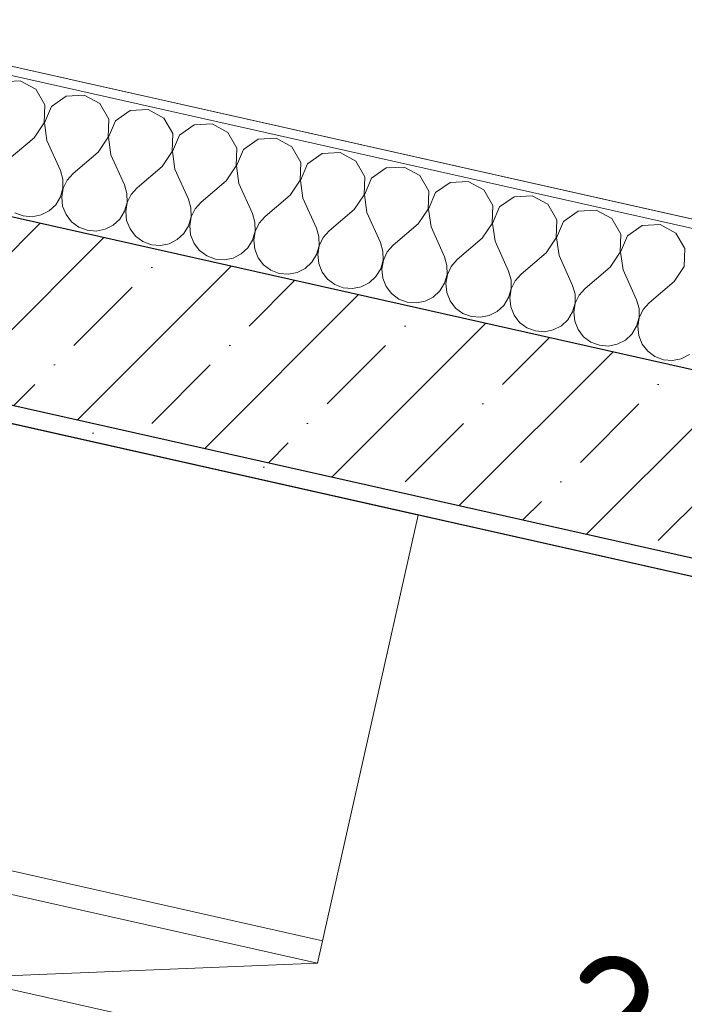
# Model space of a CAD drawing. Header units: millimetres. Extents: x -7218511 to -6645009, y 6003432 to 6221853.
# Tile 104 of 147: x -7167516 to -7166793, y 6142024 to 6143096. Entities that reach past the tile are written whole.
import ezdxf

# ---------------------------------------------------------------- set-up
doc = ezdxf.new("R2010")
doc.units = ezdxf.units.MM
doc.header["$MEASUREMENT"] = 0
for name, color, linetype in [('S - МОП.АР', 7, 'Continuous'), ('АР-Стены_внутренние_пилоны.АР', 7, 'Continuous'), ('АР-Стены_Перегородки_100_.АР', 7, 'Continuous'), ('АР-Чертеж-Размеры.АР', 7, 'Continuous')]:
    doc.layers.add(name, color=color, linetype=linetype)
for name, color, linetype, lineweight in [('АР-Мебель_Сантехника.АР_Ном._пера__101', 252, 'Continuous', 0), ('АР-Стены_внутренние_пилоны.АР_Ном._пера__1', 7, 'Continuous', 30), ('АР-Стены_Перегородки_100_.АР_Ном._пера__1', 7, 'Continuous', 15), ('АР-Чертеж-Размеры.АР_Ном._пера__1', 7, 'Continuous', 0)]:
    doc.layers.add(name, color=color, linetype=linetype, lineweight=lineweight)
doc.styles.add('РЎР“Р•РќР•Р\xa0Р\x98Р\xa0_РЎРўР\x98Р›Р¬_1', font='GOST_Common.ttf')
doc.dimstyles.new('СГЕНЕРИР_СТИЛЬ__1', dxfattribs={"dimtxt": 150, "dimasz": 190, "dimexe": 0.18, "dimexo": 2000, "dimgap": 0, "dimtad": 1, "dimdec": 0, "dimzin": 0, "dimdsep": 46, "dimtxsty": 'РЎР“Р•РќР•Р\xa0Р\x98Р\xa0_РЎРўР\x98Р›Р¬_1', "dimblk": 'ARROWHEAD_6', "dimblk1": 'ARROWHEAD_6', "dimblk2": 'ARROWHEAD_6', "dimcen": 0.09, "dimclrd": 7, "dimclre": 7, "dimclrt": 7, "dimazin": 0, "dimtfac": 1, "dimtdec": 4, "dimtmove": 0, "dimatfit": 3, "dimfxl": 1, "dimtolj": 1, "dimtzin": 0, "dimarcsym": 0})
doc.dimstyles.new('СГЕНЕРИР_СТИЛЬ__4', dxfattribs={"dimtxt": 150, "dimasz": 190, "dimexe": 0.18, "dimexo": 0.0625, "dimgap": 0, "dimtad": 1, "dimdec": 0, "dimzin": 0, "dimdsep": 46, "dimtxsty": 'РЎР“Р•РќР•Р\xa0Р\x98Р\xa0_РЎРўР\x98Р›Р¬_1', "dimblk": 'ARROWHEAD_6', "dimblk1": 'ARROWHEAD_6', "dimblk2": 'ARROWHEAD_6', "dimcen": 0.09, "dimse1": 1, "dimse2": 1, "dimclrd": 7, "dimclre": 7, "dimclrt": 7, "dimazin": 0, "dimtfac": 1, "dimtdec": 4, "dimtmove": 0, "dimatfit": 3, "dimfxl": 1, "dimtolj": 1, "dimtzin": 0, "dimarcsym": 0})
pattern_1 = [(45, (-6566190.34, 6563027.8), (-111.369318, 111.369318), [0, -105, 0, -157.5]), (110, (-6565840.34, 6563027.8), (148.001588, 53.868173), [0, -77, 0, -133])]

# ---------------------------------------------------------------- blocks, each defined once
blk = doc.blocks.new('*X243', base_point=(-6566190.3, 6562677.8))
at = {"layer": 'АР-Стены_Перегородки_100_.АР_Ном._пера__1', "color": 7, "linetype": 'Continuous', "lineweight": 0}
for p, q in [((-7167515.9, 6143029.6), (-7167535.3, 6143028.5)), ((-7167498.7, 6143020.2), (-7167515.9, 6143029.6)), ((-7167489, 6143003.3), (-7167498.7, 6143020.2)), ((-7167465.7, 6143012.8), (-7167481.7, 6143001.6)), ((-7167446.2, 6143013.9), (-7167465.7, 6143012.8)), ((-7167429, 6143004.6), (-7167446.2, 6143013.9)), ((-7167489.7, 6142983.8), (-7167489, 6143003.3)), ((-7167481.7, 6143001.6), (-7167489.4, 6142983.7)), ((-7167419.3, 6142987.6), (-7167429, 6143004.6)), ((-7167396, 6142997.2), (-7167412, 6142986)), ((-7167376.5, 6142998.3), (-7167396, 6142997.2)), ((-7167359.3, 6142988.9), (-7167376.5, 6142998.3)), ((-7167420, 6142968.1), (-7167419.3, 6142987.6)), ((-7167412, 6142986), (-7167419.7, 6142968.1)), ((-7167349.6, 6142972), (-7167359.3, 6142988.9)), ((-7167500.5, 6142967.5), (-7167489.7, 6142983.8)), ((-7167489.4, 6142983.7), (-7167486.6, 6142964.4)), ((-7167326.3, 6142981.5), (-7167342.3, 6142970.3)), ((-7167306.8, 6142982.6), (-7167326.3, 6142981.5)), ((-7167289.6, 6142973.3), (-7167306.8, 6142982.6)), ((-7167500.5, 6142967.5), (-7167527.7, 6142944.4)), ((-7167430.8, 6142951.9), (-7167420, 6142968.1)), ((-7167419.7, 6142968.1), (-7167416.9, 6142948.8)), ((-7167350.3, 6142952.5), (-7167349.6, 6142972)), ((-7167342.3, 6142970.3), (-7167350, 6142952.4)), ((-7167279.9, 6142956.3), (-7167289.6, 6142973.3)), ((-7167256.6, 6142965.9), (-7167272.6, 6142954.7)), ((-7167237.1, 6142967), (-7167256.6, 6142965.9)), ((-7167219.9, 6142957.6), (-7167237.1, 6142967)), ((-7167486.6, 6142964.4), (-7167471.9, 6142931.8)), ((-7167280.6, 6142936.8), (-7167279.9, 6142956.3)), ((-7167272.6, 6142954.7), (-7167280.3, 6142936.8)), ((-7167210.3, 6142940.7), (-7167219.9, 6142957.6)), ((-7167430.8, 6142951.9), (-7167458, 6142928.7)), ((-7167416.9, 6142948.8), (-7167402.2, 6142916.2)), ((-7167361.1, 6142936.2), (-7167350.3, 6142952.5)), ((-7167350, 6142952.4), (-7167347.2, 6142933.1)), ((-7167186.9, 6142950.2), (-7167202.9, 6142939)), ((-7167167.4, 6142951.3), (-7167186.9, 6142950.2)), ((-7167150.2, 6142942), (-7167167.4, 6142951.3)), ((-7167361.1, 6142936.2), (-7167388.3, 6142913.1)), ((-7167347.2, 6142933.1), (-7167332.5, 6142900.5)), ((-7167291.4, 6142920.6), (-7167280.6, 6142936.8)), ((-7167280.3, 6142936.8), (-7167277.5, 6142917.5)), ((-7167210.9, 6142921.2), (-7167210.3, 6142940.7)), ((-7167202.9, 6142939), (-7167210.6, 6142921.1)), ((-7167140.6, 6142925), (-7167150.2, 6142942)), ((-7167117.2, 6142934.6), (-7167133.2, 6142923.4)), ((-7167097.7, 6142935.6), (-7167117.2, 6142934.6)), ((-7167080.6, 6142926.3), (-7167097.7, 6142935.6)), ((-7167469.2, 6142922.4), (-7167471.9, 6142931.8)), ((-7167469.1, 6142912.5), (-7167469.2, 6142922.4)), ((-7167458, 6142928.7), (-7167464.5, 6142921.3)), ((-7167141.2, 6142905.5), (-7167140.6, 6142925)), ((-7167133.2, 6142923.4), (-7167140.9, 6142905.5)), ((-7167070.9, 6142909.4), (-7167080.6, 6142926.3)), ((-7167471.7, 6142903), (-7167469.1, 6142912.5)), ((-7167468.8, 6142912.5), (-7167470.5, 6142902.8)), ((-7167464.5, 6142921.3), (-7167468.8, 6142912.5)), ((-7167399.5, 6142906.7), (-7167402.2, 6142916.2)), ((-7167388.3, 6142913.1), (-7167394.8, 6142905.7)), ((-7167291.4, 6142920.6), (-7167318.6, 6142897.4)), ((-7167277.5, 6142917.5), (-7167262.8, 6142884.9)), ((-7167221.7, 6142904.9), (-7167210.9, 6142921.2)), ((-7167210.6, 6142921.1), (-7167207.8, 6142901.8)), ((-7167047.5, 6142918.9), (-7167063.5, 6142907.7)), ((-7167028, 6142920), (-7167047.5, 6142918.9)), ((-7167010.9, 6142910.7), (-7167028, 6142920)), ((-7167476.8, 6142894.6), (-7167471.7, 6142903)), ((-7167470.5, 6142902.8), (-7167469.5, 6142893)), ((-7167399.4, 6142896.9), (-7167399.5, 6142906.7)), ((-7167394.8, 6142905.7), (-7167399.1, 6142896.8)), ((-7167329.8, 6142891.1), (-7167332.5, 6142900.5)), ((-7167221.7, 6142904.9), (-7167248.9, 6142881.8)), ((-7167207.8, 6142901.8), (-7167193.2, 6142869.2)), ((-7167152, 6142889.3), (-7167141.2, 6142905.5)), ((-7167140.9, 6142905.5), (-7167138.1, 6142886.2)), ((-7167071.5, 6142889.9), (-7167070.9, 6142909.4)), ((-7167063.5, 6142907.7), (-7167071.2, 6142889.8)), ((-7167001.2, 6142893.7), (-7167010.9, 6142910.7)), ((-7166977.8, 6142903.3), (-7166993.8, 6142892.1)), ((-7166958.3, 6142904.3), (-7166977.8, 6142903.3)), ((-7166941.2, 6142895), (-7166958.3, 6142904.3)), ((-7167484.1, 6142887.9), (-7167476.8, 6142894.6)), ((-7167469.5, 6142893), (-7167465.8, 6142883.8)), ((-7167402, 6142887.4), (-7167399.4, 6142896.9)), ((-7167399.1, 6142896.8), (-7167400.8, 6142887.1)), ((-7167329.7, 6142881.2), (-7167329.8, 6142891.1)), ((-7167325.1, 6142890), (-7167329.4, 6142881.2)), ((-7167318.6, 6142897.4), (-7167325.1, 6142890)), ((-7167082.4, 6142873.6), (-7167071.5, 6142889.9)), ((-7167071.2, 6142889.8), (-7167068.4, 6142870.5)), ((-7167001.8, 6142874.2), (-7167001.2, 6142893.7)), ((-7166993.8, 6142892.1), (-7167001.6, 6142874.2)), ((-7166931.5, 6142878.1), (-7166941.2, 6142895)), ((-7167521.5, 6142885.8), (-7167512.3, 6142882.4)), ((-7167512.3, 6142882.4), (-7167502.5, 6142881.5)), ((-7167502.5, 6142881.5), (-7167492.8, 6142883.4)), ((-7167492.8, 6142883.4), (-7167484.1, 6142887.9)), ((-7167465.8, 6142883.8), (-7167459.8, 6142876)), ((-7167414.4, 6142872.3), (-7167407.1, 6142879)), ((-7167407.1, 6142879), (-7167402, 6142887.4)), ((-7167400.8, 6142887.1), (-7167399.8, 6142877.3)), ((-7167332.3, 6142871.7), (-7167329.7, 6142881.2)), ((-7167329.4, 6142881.2), (-7167331.1, 6142871.5)), ((-7167260.1, 6142875.4), (-7167262.8, 6142884.9)), ((-7167248.9, 6142881.8), (-7167255.4, 6142874.4)), ((-7167152, 6142889.3), (-7167179.2, 6142866.1)), ((-7167138.1, 6142886.2), (-7167123.5, 6142853.6)), ((-7166908.1, 6142887.6), (-7166924.1, 6142876.4)), ((-7166888.6, 6142888.7), (-7166908.1, 6142887.6)), ((-7166871.5, 6142879.4), (-7166888.6, 6142888.7)), ((-7166861.8, 6142862.4), (-7166871.5, 6142879.4)), ((-7167459.8, 6142876), (-7167451.9, 6142870.2)), ((-7167451.9, 6142870.2), (-7167442.6, 6142866.7)), ((-7167423.1, 6142867.8), (-7167414.4, 6142872.3)), ((-7167399.8, 6142877.3), (-7167396.1, 6142868.2)), ((-7167396.1, 6142868.2), (-7167390.1, 6142860.4)), ((-7167337.4, 6142863.3), (-7167332.3, 6142871.7)), ((-7167331.1, 6142871.5), (-7167330.1, 6142861.7)), ((-7167260, 6142865.6), (-7167260.1, 6142875.4)), ((-7167255.4, 6142874.4), (-7167259.7, 6142865.5)), ((-7167190.4, 6142859.8), (-7167193.2, 6142869.2)), ((-7167082.4, 6142873.6), (-7167109.5, 6142850.5)), ((-7167068.4, 6142870.5), (-7167053.8, 6142837.9)), ((-7167012.7, 6142858), (-7167001.8, 6142874.2)), ((-7167001.6, 6142874.2), (-7166998.7, 6142854.9)), ((-7166932.1, 6142858.6), (-7166931.5, 6142878.1)), ((-7166924.1, 6142876.4), (-7166931.9, 6142858.5)), ((-7166838.4, 6142871.9), (-7166854.4, 6142860.8)), ((-7166818.9, 6142873), (-7166838.4, 6142871.9)), ((-7166801.8, 6142863.7), (-7166818.9, 6142873)), ((-7167442.6, 6142866.7), (-7167432.8, 6142865.9)), ((-7167432.8, 6142865.9), (-7167423.1, 6142867.8)), ((-7167390.1, 6142860.4), (-7167382.2, 6142854.5)), ((-7167344.7, 6142856.6), (-7167337.4, 6142863.3)), ((-7167330.1, 6142861.7), (-7167326.4, 6142852.5)), ((-7167262.6, 6142856.1), (-7167260, 6142865.6)), ((-7167259.7, 6142865.5), (-7167261.4, 6142855.8)), ((-7167190.3, 6142849.9), (-7167190.4, 6142859.8)), ((-7167185.8, 6142858.7), (-7167190, 6142849.9)), ((-7167179.2, 6142866.1), (-7167185.8, 6142858.7)), ((-7167012.7, 6142858), (-7167039.8, 6142834.8)), ((-7166943, 6142842.3), (-7166932.1, 6142858.6)), ((-7166931.9, 6142858.5), (-7166929, 6142839.2)), ((-7166862.5, 6142842.9), (-7166861.8, 6142862.4)), ((-7166854.4, 6142860.8), (-7166862.2, 6142842.9)), ((-7166792.1, 6142846.8), (-7166801.8, 6142863.7)), ((-7167382.2, 6142854.5), (-7167372.9, 6142851)), ((-7167372.9, 6142851), (-7167363.1, 6142850.2)), ((-7167363.1, 6142850.2), (-7167353.4, 6142852.1)), ((-7167353.4, 6142852.1), (-7167344.7, 6142856.6)), ((-7167326.4, 6142852.5), (-7167320.4, 6142844.7)), ((-7167275, 6142841), (-7167267.7, 6142847.7)), ((-7167267.7, 6142847.7), (-7167262.6, 6142856.1)), ((-7167261.4, 6142855.8), (-7167260.4, 6142846)), ((-7167192.9, 6142840.4), (-7167190.3, 6142849.9)), ((-7167190, 6142849.9), (-7167191.7, 6142840.2)), ((-7167120.7, 6142844.1), (-7167123.5, 6142853.6)), ((-7167109.5, 6142850.5), (-7167116.1, 6142843.1)), ((-7166998.7, 6142854.9), (-7166984.1, 6142822.3)), ((-7166792.8, 6142827.3), (-7166792.1, 6142846.8)), ((-7167320.4, 6142844.7), (-7167312.5, 6142838.9)), ((-7167312.5, 6142838.9), (-7167303.2, 6142835.4)), ((-7167293.4, 6142834.6), (-7167283.8, 6142836.5)), ((-7167283.8, 6142836.5), (-7167275, 6142841)), ((-7167260.4, 6142846), (-7167256.7, 6142836.9)), ((-7167256.7, 6142836.9), (-7167250.7, 6142829.1)), ((-7167198.1, 6142832), (-7167192.9, 6142840.4)), ((-7167191.7, 6142840.2), (-7167190.7, 6142830.4)), ((-7167120.6, 6142834.3), (-7167120.7, 6142844.1)), ((-7167116.1, 6142843.1), (-7167120.3, 6142834.2)), ((-7167051, 6142828.5), (-7167053.8, 6142837.9)), ((-7166943, 6142842.3), (-7166970.1, 6142819.1)), ((-7166929, 6142839.2), (-7166914.4, 6142806.6)), ((-7166873.3, 6142826.7), (-7166862.5, 6142842.9)), ((-7166862.2, 6142842.9), (-7166859.3, 6142823.5)), ((-7167303.2, 6142835.4), (-7167293.4, 6142834.6)), ((-7167250.7, 6142829.1), (-7167242.8, 6142823.2)), ((-7167214.1, 6142820.8), (-7167205.3, 6142825.3)), ((-7167205.3, 6142825.3), (-7167198.1, 6142832)), ((-7167190.7, 6142830.4), (-7167187, 6142821.2)), ((-7167123.2, 6142824.8), (-7167120.6, 6142834.3)), ((-7167120.3, 6142834.2), (-7167122, 6142824.5)), ((-7167050.9, 6142818.6), (-7167051, 6142828.5)), ((-7167046.4, 6142827.4), (-7167050.6, 6142818.6)), ((-7167039.8, 6142834.8), (-7167046.4, 6142827.4)), ((-7166873.3, 6142826.7), (-7166900.4, 6142803.5)), ((-7166803.6, 6142811), (-7166792.8, 6142827.3)), ((-7167242.8, 6142823.2), (-7167233.6, 6142819.7)), ((-7167233.6, 6142819.7), (-7167223.7, 6142818.9)), ((-7167223.7, 6142818.9), (-7167214.1, 6142820.8)), ((-7167187, 6142821.2), (-7167181, 6142813.4)), ((-7167135.6, 6142809.7), (-7167128.4, 6142816.4)), ((-7167128.4, 6142816.4), (-7167123.2, 6142824.8)), ((-7167122, 6142824.5), (-7167121, 6142814.7)), ((-7167121, 6142814.7), (-7167117.3, 6142805.6)), ((-7167053.6, 6142809.1), (-7167050.9, 6142818.6)), ((-7167050.6, 6142818.6), (-7167052.3, 6142808.8)), ((-7166981.3, 6142812.8), (-7166984.1, 6142822.3)), ((-7166970.1, 6142819.1), (-7166976.7, 6142811.8)), ((-7166859.3, 6142823.5), (-7166844.7, 6142791)), ((-7167181, 6142813.4), (-7167173.1, 6142807.6)), ((-7167173.1, 6142807.6), (-7167163.9, 6142804.1)), ((-7167163.9, 6142804.1), (-7167154, 6142803.3)), ((-7167154, 6142803.3), (-7167144.4, 6142805.2)), ((-7167144.4, 6142805.2), (-7167135.6, 6142809.7)), ((-7167117.3, 6142805.6), (-7167111.3, 6142797.8)), ((-7167058.7, 6142800.7), (-7167053.6, 6142809.1)), ((-7167052.3, 6142808.8), (-7167051.3, 6142799)), ((-7166981.2, 6142803), (-7166981.3, 6142812.8)), ((-7166976.7, 6142811.8), (-7166981, 6142802.9)), ((-7166911.6, 6142797.2), (-7166914.4, 6142806.6)), ((-7166803.6, 6142811), (-7166830.8, 6142787.8)), ((-7167111.3, 6142797.8), (-7167103.4, 6142791.9)), ((-7167074.7, 6142789.5), (-7167065.9, 6142794)), ((-7167065.9, 6142794), (-7167058.7, 6142800.7)), ((-7167051.3, 6142799), (-7167047.6, 6142789.9)), ((-7166989, 6142785), (-7166983.9, 6142793.5)), ((-7166983.9, 6142793.5), (-7166981.2, 6142803)), ((-7166981, 6142802.9), (-7166982.6, 6142793.2)), ((-7166982.6, 6142793.2), (-7166981.6, 6142783.4)), ((-7166911.5, 6142787.3), (-7166911.6, 6142797.2)), ((-7166907, 6142796.1), (-7166911.3, 6142787.3)), ((-7166900.4, 6142803.5), (-7166907, 6142796.1)), ((-7167103.4, 6142791.9), (-7167094.2, 6142788.4)), ((-7167094.2, 6142788.4), (-7167084.3, 6142787.6)), ((-7167084.3, 6142787.6), (-7167074.7, 6142789.5)), ((-7167047.6, 6142789.9), (-7167041.6, 6142782.1)), ((-7166996.2, 6142778.3), (-7166989, 6142785)), ((-7166981.6, 6142783.4), (-7166978, 6142774.2)), ((-7166914.2, 6142777.8), (-7166911.5, 6142787.3)), ((-7166911.3, 6142787.3), (-7166913, 6142777.5)), ((-7166841.9, 6142781.5), (-7166844.7, 6142791)), ((-7166830.8, 6142787.8), (-7166837.3, 6142780.5)), ((-7167041.6, 6142782.1), (-7167033.7, 6142776.3)), ((-7167033.7, 6142776.3), (-7167024.5, 6142772.8)), ((-7167024.5, 6142772.8), (-7167014.7, 6142772)), ((-7167014.7, 6142772), (-7167005, 6142773.9)), ((-7167005, 6142773.9), (-7166996.2, 6142778.3)), ((-7166978, 6142774.2), (-7166971.9, 6142766.5)), ((-7166919.3, 6142769.4), (-7166914.2, 6142777.8)), ((-7166913, 6142777.5), (-7166911.9, 6142767.7)), ((-7166844.5, 6142762.2), (-7166841.9, 6142771.7)), ((-7166841.9, 6142771.7), (-7166841.9, 6142781.5)), ((-7166837.3, 6142780.5), (-7166841.6, 6142771.6)), ((-7166971.9, 6142766.5), (-7166964, 6142760.6)), ((-7166935.3, 6142758.2), (-7166926.5, 6142762.7)), ((-7166926.5, 6142762.7), (-7166919.3, 6142769.4)), ((-7166911.9, 6142767.7), (-7166908.3, 6142758.6)), ((-7166849.6, 6142753.7), (-7166844.5, 6142762.2)), ((-7166841.6, 6142771.6), (-7166843.3, 6142761.9)), ((-7166843.3, 6142761.9), (-7166842.2, 6142752.1)), ((-7166964, 6142760.6), (-7166954.8, 6142757.1)), ((-7166954.8, 6142757.1), (-7166945, 6142756.3)), ((-7166945, 6142756.3), (-7166935.3, 6142758.2)), ((-7166908.3, 6142758.6), (-7166902.2, 6142750.8)), ((-7166902.2, 6142750.8), (-7166894.3, 6142744.9)), ((-7166856.8, 6142747), (-7166849.6, 6142753.7)), ((-7166842.2, 6142752.1), (-7166838.6, 6142742.9)), ((-7166894.3, 6142744.9), (-7166885.1, 6142741.5)), ((-7166885.1, 6142741.5), (-7166875.3, 6142740.7)), ((-7166875.3, 6142740.7), (-7166865.6, 6142742.6)), ((-7166865.6, 6142742.6), (-7166856.8, 6142747)), ((-7166838.6, 6142742.9), (-7166832.5, 6142735.1)), ((-7166832.5, 6142735.1), (-7166824.6, 6142729.3)), ((-7166824.6, 6142729.3), (-7166815.4, 6142725.8)), ((-7166795.9, 6142726.9), (-7166787.1, 6142731.4)), ((-7166815.4, 6142725.8), (-7166805.6, 6142725)), ((-7166805.6, 6142725), (-7166795.9, 6142726.9))]:
    blk.add_line(p, q, dxfattribs=at)
blk = doc.blocks.new('Стена_107_3', base_point=(-7165572.6, 6142525))
at = {"layer": 'АР-Стены_Перегородки_100_.АР', "linetype": 'Continuous', "lineweight": 0, "true_color": 0x000000}
h = blk.add_hatch(dxfattribs=at)
h.set_pattern_fill('ШТУКАТУРКА__ГИПС_01_0003', color=18, style=0, pattern_type=2)
h.set_pattern_definition(pattern_1)
h.paths.add_polyline_path([(-7168035.5, 6143149.9), (-7165557.3, 6142593.3), (-7165555.1, 6142603.1), (-7168033.3, 6143159.7)])
at = {"layer": 'АР-Стены_Перегородки_100_.АР_Ном._пера__1', "color": 7, "linetype": 'Continuous', "lineweight": 0}
blk.add_line((-7165557.3, 6142593.3), (-7168045.2, 6143152.1), dxfattribs=at)
at = {"layer": 'АР-Стены_Перегородки_100_.АР_Ном._пера__1', "color": 7, "linetype": 'Continuous', "lineweight": 0, "flags": 128}
for points in [[(-7165555.1, 6142603.1), (-7168033.3, 6143159.7)], [(-7168224.4, 6143038.6), (-7165590.2, 6142447)]]:
    blk.add_lwpolyline(points, dxfattribs=at)
at = {"layer": 'АР-Стены_Перегородки_100_.АР', "color": 7, "lineweight": 0}
blk.add_blockref('*X243', (-6566190.3, 6562677.8), dxfattribs=at)
blk = doc.blocks.new('Стена_138_3', base_point=(-7168848.9, 6143178.9))
at = {"layer": 'АР-Стены_внутренние_пилоны.АР', "linetype": 'Continuous', "lineweight": 0, "true_color": 0x000000}
h = blk.add_hatch(dxfattribs=at)
h.set_pattern_fill('ЖЕЛЕЗОБЕТОН__PROJECT__0003', color=18, style=0, pattern_type=2)
h.set_pattern_definition([(45, (-6566190.34, 6562677.8), (-84.852814, 84.852814), []), (45, (-6566232.77, 6562720.22), (-84.852814, 84.852814), [90, -30, 0, -30])])
h.paths.add_polyline_path([(-7168653.7, 6143135), (-7168697.6, 6142939.9), (-7165751, 6142278.1), (-7165707.1, 6142473.3)])
h = blk.add_hatch(dxfattribs=at)
h.set_pattern_fill('ШТУКАТУРКА__ГИПС_01_0003', color=18, style=0, pattern_type=2)
h.set_pattern_definition(pattern_1)
h.paths.add_polyline_path([(-7168897.1, 6142964.2), (-7165755.3, 6142258.6), (-7165751, 6142278.1), (-7168892.7, 6142983.7)])
at = {"layer": 'АР-Стены_внутренние_пилоны.АР_Ном._пера__1', "color": 7, "linetype": 'Continuous', "lineweight": 30}
blk.add_line((-7168697.6, 6142939.9), (-7165751, 6142278.1), dxfattribs=at)
at = {"layer": 'АР-Стены_внутренние_пилоны.АР_Ном._пера__1', "color": 7, "linetype": 'Continuous', "lineweight": 30, "flags": 128}
blk.add_lwpolyline([(-7165707.1, 6142473.3), (-7168653.7, 6143135)], dxfattribs=at)
at = {"layer": 'АР-Стены_внутренние_пилоны.АР_Ном._пера__1', "color": 7, "linetype": 'Continuous', "lineweight": 0, "flags": 128}
blk.add_lwpolyline([(-7168916.6, 6142968.6), (-7165755.3, 6142258.6)], dxfattribs=at)
blk = doc.blocks.new('Шкаф Офисный 01 23[30]_3', base_point=(-7167191.9, 6142068.8))
at = {"layer": 'АР-Мебель_Сантехника.АР_Ном._пера__101', "color": 252, "linetype": 'Continuous', "lineweight": 0}
for p, q in [((-7167186.4, 6142093.2), (-7168064.5, 6142290.4)), ((-7168070, 6142266), (-7167671.4, 6142057.1)), ((-7167630.9, 6142167.4), (-7167625.5, 6142191.8)), ((-7167191.9, 6142068.8), (-7167186.4, 6142093.2)), ((-7167191.9, 6142068.8), (-7167641.5, 6142050.4))]:
    blk.add_line(p, q, dxfattribs=at)
at = {"layer": 'АР-Мебель_Сантехника.АР_Ном._пера__101', "color": 252, "linetype": 'Continuous', "lineweight": 0, "flags": 128}
blk.add_lwpolyline([(-7167191.9, 6142068.8), (-7168070, 6142266), (-7167960.4, 6142753.9), (-7167082.3, 6142556.6)], close=True, dxfattribs=at)
at = {"layer": 'АР-Мебель_Сантехника.АР_Ном._пера__101', "color": 252, "linetype": 'Continuous', "lineweight": 0}
for centre, start, end in [((-7168070, 6142266), 332.3419, 347.3419), ((-7167191.9, 6142068.8), 167.3419, 182.3419)]:
    blk.add_arc(centre, 450, start, end, dxfattribs=at)
blk = doc.blocks.new('*D619', base_point=(-6566190.3, 6562677.8))
at = {"layer": 'АР-Чертеж-Размеры.АР_Ном._пера__1', "color": 7, "linetype": 'Continuous', "lineweight": 0, "transparency": 16777216}
for p, q in [((-7166432.4, 6142410.7), (-7166399.6, 6142557)), ((-7166356.8, 6142291.2), (-7166508.1, 6142530.2)), ((-7166249.5, 6142369.6), (-7166615.4, 6142451.8)), ((-7167169.8, 6139127.7), (-7166432.4, 6142410.7)), ((-7167245.4, 6139247.2), (-7167094.1, 6139008.2)), ((-7166986.8, 6139086.6), (-7167352.7, 6139168.8)), ((-7167202.7, 6138981.3), (-7167169.8, 6139127.7))]:
    blk.add_line(p, q, dxfattribs=at)
at = {"layer": 'АР-Чертеж-Размеры.АР_Ном._пера__1', "color": 7, "lineweight": 0, "transparency": 16777216, "insert": (-7166882.6, 6140543.5), "char_height": 150, "attachment_point": 7, "rotation": 77.3417, "style": 'РЎР“Р•РќР•Р\xa0Р\x98Р\xa0_РЎРўР\x98Р›Р¬_1'}
blk.add_mtext('\\A1;{\\pql;\\fGOST Common|b0|i0|c204|p0;\\W1.000000;3 360}', dxfattribs=at)
blk = doc.blocks.new('ARROWHEAD_6')
at = {"color": 0, "linetype": 'Continuous', "lineweight": 0}
for p, q in [((-0.5, -0.5), (0.5, 0.5)), ((0, 0), (-1, 0))]:
    blk.add_line(p, q, dxfattribs=at)
blk = doc.blocks.new('*D621', base_point=(-6566190.3, 6562677.8))
at = {"layer": 'АР-Чертеж-Размеры.АР_Ном._пера__1', "color": 7, "linetype": 'Continuous', "lineweight": 0, "transparency": 16777216}
for p, q in [((-7168051, 6142350.6), (-7168133.2, 6141984.7)), ((-7167972.6, 6142243.3), (-7168211.6, 6142092)), ((-7168092.1, 6142167.6), (-7168238.5, 6142200.5)), ((-7165340.8, 6141549.7), (-7168092.1, 6142167.6)), ((-7165299.7, 6141732.6), (-7165381.9, 6141366.8)), ((-7165460.3, 6141474.1), (-7165221.4, 6141625.4)), ((-7165194.5, 6141516.8), (-7165340.8, 6141549.7))]:
    blk.add_line(p, q, dxfattribs=at)
at = {"layer": 'АР-Чертеж-Размеры.АР_Ном._пера__1', "color": 7, "lineweight": 0, "transparency": 16777216, "insert": (-7166942.5, 6141940.2), "char_height": 150, "attachment_point": 7, "rotation": 347.3417, "style": 'РЎР“Р•РќР•Р\xa0Р\x98Р\xa0_РЎРўР\x98Р›Р¬_1'}
blk.add_mtext('\\A1;{\\pql;\\fGOST Common|b0|i0|c204|p0;\\W1.000000;2\xa0820}', dxfattribs=at)
blk = doc.blocks.new('*D668', base_point=(-6566190.3, 6562677.8))
at = {"layer": 'АР-Чертеж-Размеры.АР_Ном._пера__1', "color": 7, "linetype": 'Continuous', "lineweight": 0, "transparency": 16777216}
for p, q in [((-7167892, 6143788.5), (-7167974.2, 6143422.6)), ((-7167813.6, 6143681.2), (-7168052.6, 6143529.9)), ((-7167933.1, 6143605.5), (-7168079.5, 6143638.4)), ((-7165357.4, 6143027), (-7167933.1, 6143605.5)), ((-7165316.3, 6143210), (-7165415.9, 6142766.6)), ((-7165476.9, 6142951.4), (-7165238, 6143102.7)), ((-7165211.1, 6142994.2), (-7165357.4, 6143027))]:
    blk.add_line(p, q, dxfattribs=at)
at = {"layer": 'АР-Чертеж-Размеры.АР_Ном._пера__1', "color": 7, "lineweight": 0, "transparency": 16777216, "insert": (-7166878.8, 6143399.5), "char_height": 150, "attachment_point": 7, "rotation": 347.3417, "style": 'РЎР“Р•РќР•Р\xa0Р\x98Р\xa0_РЎРўР\x98Р›Р¬_1'}
blk.add_mtext('\\A1;{\\pql;\\fGOST Common|b0|i0|c204|p0;\\W1.000000;2\xa0640}', dxfattribs=at)

msp = doc.modelspace()

# ---------------------------------------------------------------- linework, layer by layer
at = {"layer": 'S - МОП.АР', "color": 254, "linetype": 'Continuous', "lineweight": 0, "true_color": 0xdadada, "flags": 128}
for points in [[(-7168368.2, 6144408.5), (-7168211.6, 6144373.3), (-7168366.1, 6143685.7), (-7167936.8, 6143589.3), (-7168033.3, 6143159.7), (-7165457.6, 6142581.2), (-7165035.7, 6144459.7), (-7165201.5, 6144496.9), (-7164806.5, 6146256), (-7166611.8, 6146661.5), (-7166660, 6146446.8), (-7167694.3, 6146679.1), (-7167758.6, 6146392.7), (-7167914.7, 6146427.8)], [(-7168369.2, 6140935), (-7167861.2, 6140820.9), (-7168194.4, 6139337.4), (-7166906.6, 6139048.2), (-7166516.6, 6138960.6), (-7166222.1, 6140271.4), (-7166661.3, 6140368.6), (-7166520.7, 6140994.5), (-7165517.2, 6140769.1), (-7165210.1, 6142136.4), (-7167960.3, 6142754.5)]]:
    msp.add_lwpolyline(points, close=True, dxfattribs=at)

# ---------------------------------------------------------------- block references
at = {"layer": 'АР-Мебель_Сантехника.АР_Ном._пера__101', "color": 252, "linetype": 'Continuous', "lineweight": 0}
msp.add_blockref('Шкаф Офисный 01 23[30]_3', (-7167191.9, 6142068.8), dxfattribs=at)
at = {"layer": 'АР-Стены_внутренние_пилоны.АР', "color": 7, "lineweight": 0}
msp.add_blockref('Стена_138_3', (-7168848.9, 6143178.9), dxfattribs=at)
at = {"layer": 'АР-Стены_Перегородки_100_.АР', "color": 7, "lineweight": 0}
msp.add_blockref('Стена_107_3', (-7165572.6, 6142525), dxfattribs=at)

# ---------------------------------------------------------------- dimensions: what is measured, and where the dimension line sits
at = {"layer": 'АР-Чертеж-Размеры.АР', "color": 7, "linetype": 'Continuous', "lineweight": 0}
for base, p1, p2, dimstyle, picture, middle in [((-7167933.1, 6143605.5), (-7165459.8, 6142571.4), (-7167936.8, 6143589.3), 'СГЕНЕРИР_СТИЛЬ__1', '*D668', (-7166611.3, 6143416.3)), ((-7168092.1, 6142167.6), (-7165375, 6141397.5), (-7168162.4, 6141854.6), 'СГЕНЕРИР_СТИЛЬ__4', '*D621', (-7166675.1, 6141957))]:
    dim = msp.add_linear_dim(base=base, p1=p1, p2=p2, angle=167.3417, dimstyle=dimstyle, dxfattribs=at)
    dim.commit()
    dim.dimension.update_dxf_attribs({"geometry": picture, "text_midpoint": middle, "dimtype": 160, "text_rotation": 347.3417})
dim = msp.add_linear_dim(base=(-7166432.4, 6142410.7), p1=(-7167243.8, 6139144.3), p2=(-7167336, 6142613.6), angle=77.3417, text='3 360', dimstyle='СГЕНЕРИР_СТИЛЬ__4', dxfattribs=at)
dim.commit()
dim.dimension.update_dxf_attribs({"geometry": '*D619', "text_midpoint": (-7166899.3, 6140811), "dimtype": 160, "text_rotation": 77.3417})

doc.saveas('drawing.dxf')
